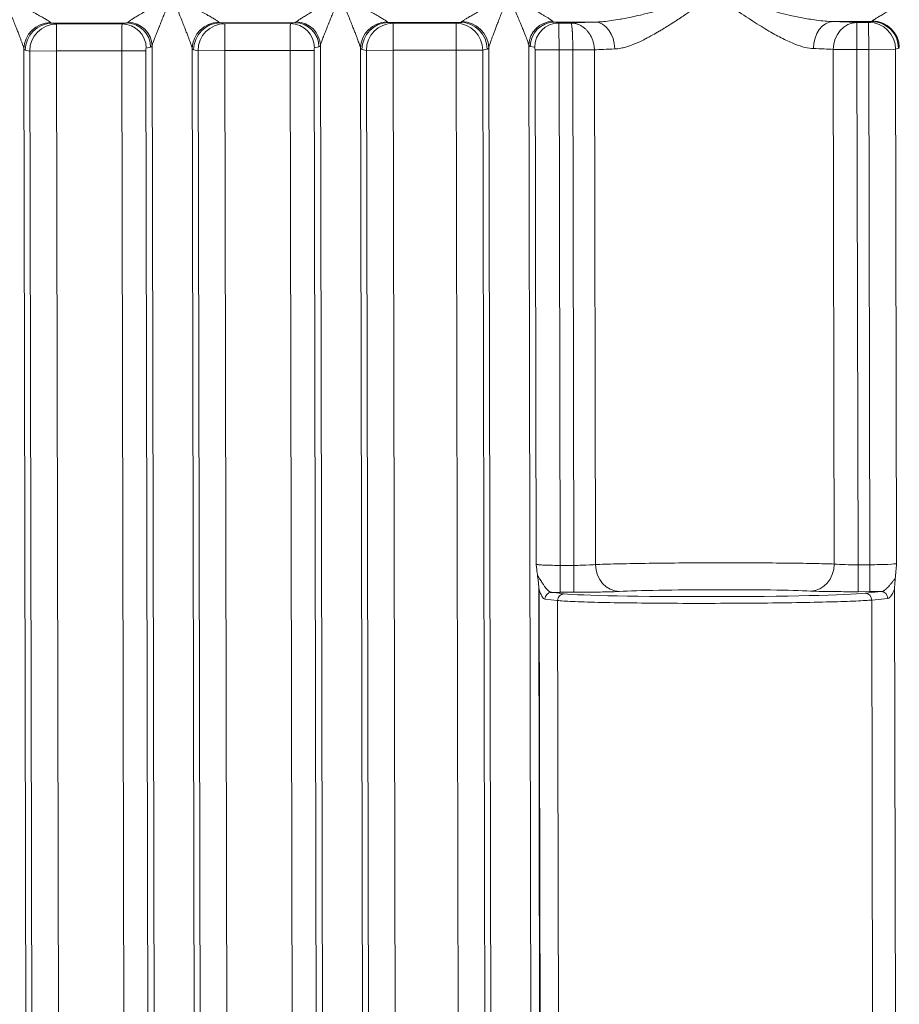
# Model space of a CAD drawing. Header units: inches. Extents: x 1 to 669, y 0 to 417.
# Tile 247 of 256: x 322.19 to 323.41, y 288.19 to 289.55. Entities that reach past the tile are written whole.
import ezdxf

# ---------------------------------------------------------------- set-up
doc = ezdxf.new("R2010")
doc.units = ezdxf.units.IN
doc.header["$LTSCALE"] = 12
doc.header["$MEASUREMENT"] = 0
doc.layers.get('0').update_dxf_attribs({"linetype": 'CONTINUOUS'})
doc.layers.add('X', color=1, linetype='CONTINUOUS')

# ---------------------------------------------------------------- blocks, each defined once
blk = doc.blocks.new('GASTRAIN RIGHT')
at = {"layer": 'X', "lineweight": 0}
for p, q in [((302.1222, 302.2058), (302.2219, 302.206)), ((302.2219, 302.206), (302.2158, 302.2048)), ((302.352, 302.2063), (302.4085, 302.2064)), ((302.3548, 302.2058), (302.352, 302.2063)), ((302.7925, 302.2072), (302.7392, 302.2071)), ((302.7721, 302.206), (302.7722, 302.1686)), ((302.7884, 302.206), (302.7721, 302.206)), ((302.7925, 302.2072), (302.7884, 302.206)), ((302.7885, 302.1686), (302.7884, 302.206)), ((301.6551, 302.2049), (301.7586, 302.2051)), ((301.6613, 302.2036), (301.6551, 302.2049)), ((301.7524, 302.2038), (301.6613, 302.2036)), ((301.6613, 302.1663), (301.6613, 302.2036)), ((301.7586, 302.2051), (301.7524, 302.2038)), ((301.8887, 302.2053), (301.9921, 302.2056)), ((301.8948, 302.2041), (301.8887, 302.2053)), ((301.986, 302.2043), (301.8948, 302.2041)), ((301.8949, 302.1668), (301.8948, 302.2041)), ((301.9921, 302.2056), (301.986, 302.2043)), ((302.1284, 302.2046), (302.1222, 302.2058)), ((302.2158, 302.2048), (302.1284, 302.2046)), ((302.1284, 302.2046), (302.1285, 302.1673)), ((302.2158, 302.2048), (302.2159, 302.1674)), ((302.3582, 302.2051), (302.3548, 302.2058)), ((302.3755, 302.2051), (302.3582, 302.2051)), ((301.6272, 296.8317), (301.616, 302.1696)), ((301.6243, 302.1662), (301.6181, 302.1674)), ((301.6613, 302.1663), (301.6243, 302.1662)), ((301.6345, 297.2725), (301.6243, 302.1662)), ((301.752, 302.1665), (301.6613, 302.1663)), ((301.6613, 302.1663), (301.6714, 297.352)), ((301.752, 302.1665), (301.7621, 297.3517)), ((301.7853, 302.1665), (301.752, 302.1665)), ((301.7853, 302.1665), (301.7954, 297.3518)), ((301.792, 302.1715), (301.7858, 302.1703)), ((301.794, 302.1737), (301.8052, 296.8321)), ((301.8608, 296.8322), (301.8496, 302.1701)), ((301.8579, 302.1667), (301.8517, 302.1679)), ((301.8949, 302.1668), (301.8579, 302.1667)), ((301.8681, 297.273), (301.8579, 302.1667)), ((301.9856, 302.167), (301.8949, 302.1668)), ((301.8949, 302.1668), (301.905, 297.3525)), ((301.9856, 302.167), (301.9956, 297.3522)), ((302.0189, 302.167), (301.9856, 302.167)), ((302.0189, 302.167), (302.029, 297.3522)), ((302.0255, 302.172), (302.0194, 302.1708)), ((302.0276, 302.1742), (302.0388, 296.8326)), ((302.0943, 296.8327), (302.0832, 302.1705)), ((302.0914, 302.1672), (302.0853, 302.1684)), ((302.1285, 302.1673), (302.0914, 302.1672)), ((302.1017, 297.2735), (302.0914, 302.1672)), ((302.2159, 302.1674), (302.1285, 302.1673)), ((302.1386, 297.353), (302.1285, 302.1673)), ((302.2529, 302.1675), (302.2159, 302.1674)), ((302.2259, 297.3531), (302.2159, 302.1674)), ((302.2591, 302.1688), (302.2529, 302.1675)), ((302.2529, 302.1675), (302.2631, 297.2738)), ((302.2612, 302.1709), (302.2723, 296.833)), ((302.3167, 302.1748), (302.3279, 296.8332)), ((302.3249, 302.1714), (302.3188, 302.1726)), ((302.3269, 301.4542), (302.3254, 302.1677)), ((302.3588, 302.1677), (302.3254, 302.1677)), ((302.3588, 302.1677), (302.3779, 302.1678)), ((302.3603, 301.4526), (302.3588, 302.1677)), ((302.3779, 302.1678), (302.3794, 301.4527)), ((302.4078, 302.1678), (302.4093, 301.4538)), ((302.7722, 302.1686), (302.7392, 302.1685)), ((302.7407, 301.4545), (302.7392, 302.1685)), ((302.7737, 301.4535), (302.7722, 302.1686)), ((302.7722, 302.1686), (302.7885, 302.1686)), ((302.8257, 302.1687), (302.7885, 302.1686)), ((302.79, 301.4535), (302.7885, 302.1686)), ((302.8257, 302.1687), (302.8298, 302.17)), ((302.8272, 301.4554), (302.8257, 302.1687)), ((302.3794, 301.4527), (302.3603, 301.4526)), ((302.3603, 301.4526), (302.3603, 301.4153)), ((302.3794, 301.4153), (302.3794, 301.4527)), ((302.7737, 301.4535), (302.7738, 301.4161)), ((302.79, 301.4535), (302.7737, 301.4535)), ((302.79, 301.4535), (302.79, 301.4162)), ((302.3305, 301.4239), (302.3403, 296.7791)), ((302.3311, 301.4194), (302.3408, 296.7747)), ((302.3657, 301.4133), (302.3482, 301.4153)), ((302.3794, 301.4153), (302.3603, 301.4153)), ((302.79, 301.4162), (302.7738, 301.4161)), ((302.8057, 301.4163), (302.7836, 301.414)), ((302.8243, 301.4197), (302.8298, 298.7883)), ((302.3566, 301.4039), (302.3391, 301.4059)), ((302.3621, 298.789), (302.3566, 301.4039)), ((302.8148, 301.4069), (302.7927, 301.4046)), ((302.7981, 298.7897), (302.7927, 301.4046))]:
    blk.add_line(p, q, dxfattribs=at)
at = {"layer": 'X', "lineweight": 0, "extrusion": (-2.34114e-16, 6.97371e-18, -1)}
for centre, end_param in [((301.6531, 302.1696), -1.09547), ((301.8866, 302.1701), -1.09547), ((302.1202, 302.1706), -1.095471)]:
    blk.add_ellipse(centre, major_axis=(0.0329, 0.0177), ratio=0.963131, start_param=-2.63504, end_param=end_param, dxfattribs=at)
at = {"layer": 'X', "lineweight": 0, "extrusion": (0, 0, -1)}
for centre, major_axis, ratio, start_param, end_param in [((301.6548, 302.225), (-0.0006, 0.0201), 0.356191, -3.09596, -2.801804), ((301.8884, 302.2255), (-0.0006, 0.0201), 0.356191, -3.09596, -2.801804), ((302.122, 302.226), (-0.0006, 0.0201), 0.356198, -3.095961, -2.801805), ((302.3522, 302.2459), (0.0001, -0.0396), 0.24265, 0.025347, 0.240249), ((302.7922, 302.2457), (0.0001, -0.0384), 0.172338, -0.199884, -0.025706), ((301.6182, 302.2432), (0.0002, -0.0758), 0.130526, 0.025672, 0.239795), ((301.8518, 302.2437), (0.0002, -0.0758), 0.130526, 0.025672, 0.239795), ((302.0854, 302.2442), (0.0002, -0.0758), 0.130526, 0.025672, 0.239795), ((302.2586, 302.2445), (0.0002, -0.0758), 0.130502, -0.239784, -0.025592), ((302.3189, 302.2449), (0.0001, -0.0723), 0.130562, 0.026063, 0.245195), ((302.3249, 302.1677), (-0.00001, 0.00374), 0.131664, 0.026475, 1.569955)]:
    blk.add_ellipse(centre, major_axis=major_axis, ratio=ratio, start_param=start_param, end_param=end_param, dxfattribs=at)
at = {"layer": 'X', "lineweight": 0, "extrusion": (-4.6068e-18, 1.08855e-17, -1)}
for centre in [(301.7588, 302.225), (301.9923, 302.2255)]:
    blk.add_ellipse(centre, major_axis=(0.0005, 0.0199), ratio=0.340201, start_param=-3.490943, end_param=-3.186733, dxfattribs=at)
at = {"layer": 'X', "lineweight": 0}
for centre, major_axis, ratio, start_param, end_param in [((301.7607, 302.1736), (-0.0299, 0.0155), 0.961737, -2.645113, -1.106254), ((301.9942, 302.1741), (-0.0299, 0.0155), 0.961737, -2.645113, -1.106254), ((302.222, 302.1687), (-0.0074, 0.0366), 0.991111, -1.765433, -0.198062), ((302.3521, 302.1727), (0.0065, 0.033), 0.991111, 0.198055, 1.765438), ((302.7393, 302.1698), (0.001, 0.0374), 0.737379, 0.038589, 1.591682), ((302.7926, 302.1699), (-0.0108, 0.0358), 0.995856, -1.860477, -0.291967), ((302.7937, 302.1714), (-0.0344, 0.0146), 0.97596, -2.730269, -1.176981), ((301.6552, 302.1675), (0.0072, 0.0367), 0.991111, 0.198055, 1.765434), ((301.7525, 302.1702), (-0.0066, 0.033), 0.991111, -1.765434, -0.198055), ((301.8887, 302.168), (0.0072, 0.0367), 0.991111, 0.198055, 1.765434), ((301.986, 302.1707), (-0.0066, 0.033), 0.991111, -1.765434, -0.198055), ((302.1223, 302.1685), (0.0072, 0.0367), 0.991111, 0.198055, 1.765434), ((302.3583, 302.1715), (0.0065, 0.033), 0.991111, 0.198056, 1.765434), ((301.7916, 302.2435), (0.0002, -0.072), 0.130489, 0.025568, 0.245705), ((302.0251, 302.244), (0.0002, -0.072), 0.130489, 0.025568, 0.245705), ((302.8294, 302.245), (0.0002, -0.0751), 0.087144, 0.025754, 0.202145), ((302.4425, 301.4538), (0.002, -0.0373), 0.888984, -1.615966, -0.057207), ((302.7076, 301.4544), (-0.0018, -0.0373), 0.884276, 0.056096, 1.61463), ((302.3483, 301.4059), (0.00108, 0.00928), 0.975977, 0.120303, 1.685545), ((302.3604, 301.4172), (0.0713, 0.0002), 0.027576, -1.741572, -1.571063), ((302.7836, 301.4046), (-0.00097, 0.00929), 0.968272, -1.669224, -0.104327), ((302.3657, 301.4039), (0.00108, 0.00928), 0.975977, 0.119701, 1.685566)]:
    blk.add_ellipse(centre, major_axis=major_axis, ratio=ratio, start_param=start_param, end_param=end_param, dxfattribs=at)
at = {"layer": 'X', "lineweight": 0, "extrusion": (-4.29589e-18, 1.08234e-17, -1)}
blk.add_ellipse((302.2221, 302.226), major_axis=(0.0005, 0.02), ratio=0.357066, start_param=-3.482782, end_param=-3.187562, dxfattribs=at)
at = {"layer": 'X', "lineweight": 0, "extrusion": (-2.33984e-16, -4.89801e-19, -1)}
blk.add_ellipse((302.2241, 302.1708), major_axis=(0.033, -0.0175), ratio=0.963129, start_param=-2.04612, end_param=-0.506554, dxfattribs=at)
at = {"layer": 'X', "lineweight": 0, "extrusion": (-2.34115e-16, 7.16332e-18, -1)}
blk.add_ellipse((302.3501, 302.1748), major_axis=(0.0298, 0.0156), ratio=0.961738, start_param=-2.645014, end_param=-1.106191, dxfattribs=at)
at = {"layer": 'X', "lineweight": 0, "extrusion": (-2.19965e-16, -8.72159e-16, -1)}
blk.add_ellipse((302.574, 302.2028), major_axis=(0.2244, 0.0005), ratio=0.026185, start_param=-2.65615, end_param=-2.400349, dxfattribs=at)
at = {"layer": 'X', "lineweight": 0, "extrusion": (-2.51738e-16, -5.27384e-19, -1)}
blk.add_ellipse((302.4085, 302.1691), major_axis=(-0.0011, 0.0374), ratio=0.737325, start_param=0.03875, end_param=1.59187, dxfattribs=at)
at = {"layer": 'X', "lineweight": 0, "extrusion": (-1.75315e-16, 2.94645e-16, -1)}
blk.add_ellipse((302.5736, 302.2028), major_axis=(0.2245, 0.0005), ratio=0.026177, start_param=-0.741222, end_param=-0.485472, dxfattribs=at)
at = {"layer": 'X', "lineweight": 0, "extrusion": (-2.09938e-16, -1.07095e-18, -1)}
blk.add_ellipse((302.7722, 302.1686), major_axis=(0.0018, 0.0373), ratio=0.884192, start_param=-1.614674, end_param=-0.056095, dxfattribs=at)
at = {"layer": 'X', "lineweight": 0, "extrusion": (-2.21332e-16, -4.63036e-19, -1)}
blk.add_ellipse((302.7885, 302.1686), major_axis=(-0.0108, 0.0358), ratio=0.995856, start_param=0.291963, end_param=1.860478, dxfattribs=at)
at = {"layer": 'X', "lineweight": 0, "extrusion": (-2.341e-16, 3.03547e-19, -1)}
for centre in [(301.6613, 302.1663), (301.8949, 302.1668), (302.1285, 302.1673)]:
    blk.add_ellipse(centre, major_axis=(0.0072, 0.0367), ratio=0.991111, start_param=-1.765434, end_param=-0.198055, dxfattribs=at)
at = {"layer": 'X', "lineweight": 0, "extrusion": (2.54248e-22, 4.64632e-19, -1)}
for centre in [(301.7525, 302.1665), (301.9861, 302.167)]:
    blk.add_ellipse(centre, major_axis=(-0.0001, 0.0374), ratio=0.013159, start_param=-1.570762, end_param=-0.026137, dxfattribs=at)
at = {"layer": 'X', "lineweight": 0, "extrusion": (-2.34097e-16, -4.88451e-19, -1)}
for centre in [(301.7586, 302.1715), (301.9922, 302.1719)]:
    blk.add_ellipse(centre, major_axis=(-0.0066, 0.033), ratio=0.991111, start_param=0.19806, end_param=1.765434, dxfattribs=at)
at = {"layer": 'X', "lineweight": 0, "extrusion": (-2.34097e-16, -4.8974e-19, -1)}
blk.add_ellipse((302.2159, 302.1674), major_axis=(-0.0074, 0.0366), ratio=0.991111, start_param=0.198055, end_param=1.765434, dxfattribs=at)
at = {"layer": 'X', "lineweight": 0, "extrusion": (-4.40095e-20, 9.06566e-19, -1)}
blk.add_ellipse((301.7858, 302.1665), major_axis=(-0.00001, 0.00374), ratio=0.131633, start_param=-1.570848, end_param=-0.026097, dxfattribs=at)
at = {"layer": 'X', "lineweight": 0, "extrusion": (-4.40094e-20, 9.06566e-19, -1)}
blk.add_ellipse((302.0194, 302.167), major_axis=(-0.00001, 0.00374), ratio=0.131633, start_param=-1.570848, end_param=-0.026097, dxfattribs=at)
at = {"layer": 'X', "lineweight": 0, "extrusion": (-2.2286e-16, 3.03209e-18, -1)}
blk.add_ellipse((302.3779, 302.1678), major_axis=(0.0336, 0), ratio=0.000814, start_param=-1.570785, end_param=-0.475275, dxfattribs=at)
at = {"layer": 'X', "lineweight": 0, "extrusion": (-2.63887e-16, -9.6167e-16, -1)}
blk.add_ellipse((302.574, 302.1655), major_axis=(0.1869, 0.0004), ratio=0.031366, start_param=-2.666462, end_param=-2.400349, dxfattribs=at)
at = {"layer": 'X', "lineweight": 0, "extrusion": (-2.10344e-16, 2.95419e-16, -1)}
blk.add_ellipse((302.5738, 302.1655), major_axis=(0.1869, 0.0004), ratio=0.031326, start_param=-0.741247, end_param=-0.485311, dxfattribs=at)
at = {"layer": 'X', "lineweight": 0, "extrusion": (-2.23479e-16, 2.14576e-15, -1)}
blk.add_ellipse((302.5755, 301.4149), major_axis=(0.2149, 0.0004), ratio=0.026161, start_param=0.250986, end_param=2.923781, dxfattribs=at)
at = {"layer": 'X', "lineweight": 0, "extrusion": (-2.4368e-16, -3.06738e-15, -1)}
blk.add_ellipse((302.5755, 301.415), major_axis=(0.1494, 0.0003), ratio=0.026157, start_param=-2.666583, end_param=-0.485207, dxfattribs=at)
at = {"layer": 'X', "lineweight": 0, "extrusion": (-2.22841e-16, -1.81487e-15, -1)}
blk.add_ellipse((302.79, 301.4182), major_axis=(-0.0749, -0.0002), ratio=0.026799, start_param=-1.782272, end_param=-1.570956, dxfattribs=at)
at = {"layer": 'X', "lineweight": 0, "extrusion": (-2.39619e-16, -5.28016e-19, -1)}
blk.add_ellipse((302.8058, 301.4069), major_axis=(-0.00097, 0.00929), ratio=0.968272, start_param=0.104827, end_param=1.669202, dxfattribs=at)
at = {"layer": 'X', "lineweight": 0}
for points, knots in [([(301.5881, 302.2421), (301.5896, 302.2384), (301.591, 302.2348), (301.5925, 302.2312), (301.5938, 302.2279), (301.5951, 302.2247), (301.5965, 302.2214), (301.5976, 302.2185), (301.5988, 302.2155), (301.6, 302.2126), (301.601, 302.21), (301.602, 302.2074), (301.603, 302.2048), (301.6035, 302.2037), (301.604, 302.2025), (301.6044, 302.2013), (301.6048, 302.2002), (301.6053, 302.1991), (301.6057, 302.1981), (301.6065, 302.1961), (301.6072, 302.1941), (301.608, 302.1922), (301.6087, 302.1904), (301.6093, 302.1887), (301.61, 302.187), (301.6106, 302.1855), (301.6111, 302.184), (301.6117, 302.1825), (301.6122, 302.1812), (301.6126, 302.1799), (301.6131, 302.1787), (301.6135, 302.1776), (301.6139, 302.1765), (301.6142, 302.1755), (301.6145, 302.1746), (301.6148, 302.1738), (301.615, 302.173), (301.6153, 302.1723), (301.6155, 302.1717), (301.6156, 302.1711), (301.6158, 302.1705), (301.6159, 302.17), (301.616, 302.1696)], [0, 0, 0, 0, 0.142188, 0.142188, 0.142188, 0.2725737, 0.2725737, 0.2725737, 0.3876835, 0.3876835, 0.3876835, 0.4873178, 0.4873178, 0.4873178, 0.5318052, 0.5318052, 0.5318052, 0.5737849, 0.5737849, 0.5737849, 0.6518146, 0.6518146, 0.6518146, 0.7223049, 0.7223049, 0.7223049, 0.7854558, 0.7854558, 0.7854558, 0.8411028, 0.8411028, 0.8411028, 0.8895435, 0.8895435, 0.8895435, 0.931284, 0.931284, 0.931284, 0.9673154, 0.9673154, 0.9673154, 1, 1, 1, 1]), ([(301.653, 302.2059), (301.6526, 302.2063), (301.6518, 302.2069), (301.6509, 302.2075), (301.6499, 302.2082), (301.6487, 302.2089), (301.6473, 302.2098), (301.6459, 302.2107), (301.6442, 302.2116), (301.6424, 302.2127), (301.6405, 302.2138), (301.6384, 302.2149), (301.6362, 302.2162), (301.634, 302.2174), (301.6315, 302.2188), (301.6289, 302.2202), (301.6263, 302.2216), (301.6235, 302.2232), (301.6205, 302.2248), (301.6175, 302.2264), (301.6143, 302.2281), (301.6109, 302.2299), (301.6075, 302.2317), (301.604, 302.2336), (301.6001, 302.2357), (301.5963, 302.2377), (301.5923, 302.2398), (301.5881, 302.2421)], [0, 0, 0, 0, 0.111111, 0.111111, 0.111111, 0.222222, 0.222222, 0.222222, 0.333333, 0.333333, 0.333333, 0.444444, 0.444444, 0.444444, 0.555556, 0.555556, 0.555556, 0.666667, 0.666667, 0.666667, 0.777778, 0.777778, 0.777778, 0.888889, 0.888889, 0.888889, 1, 1, 1, 1]), ([(301.7606, 302.2062), (301.761, 302.2066), (301.7617, 302.2072), (301.7625, 302.2078), (301.7634, 302.2084), (301.7645, 302.2092), (301.7659, 302.2101), (301.7672, 302.2109), (301.7688, 302.2119), (301.7705, 302.213), (301.7722, 302.2141), (301.7742, 302.2152), (301.7763, 302.2165), (301.7784, 302.2177), (301.7807, 302.2191), (301.7831, 302.2205), (301.7856, 302.222), (301.7882, 302.2235), (301.7911, 302.2251), (301.7939, 302.2268), (301.7969, 302.2285), (301.8001, 302.2303), (301.8033, 302.2321), (301.8067, 302.2341), (301.8103, 302.2361), (301.8139, 302.2381), (301.8177, 302.2403), (301.8217, 302.2426)], [0, 0, 0, 0, 0.1111111, 0.1111111, 0.1111111, 0.2222222, 0.2222222, 0.2222222, 0.3333333, 0.3333333, 0.3333333, 0.4444444, 0.4444444, 0.4444444, 0.5555556, 0.5555556, 0.5555556, 0.6666667, 0.6666667, 0.6666667, 0.7777778, 0.7777778, 0.7777778, 0.8888889, 0.8888889, 0.8888889, 1, 1, 1, 1]), ([(301.794, 302.1737), (301.7941, 302.1741), (301.7942, 302.1746), (301.7944, 302.1751), (301.7946, 302.1757), (301.7948, 302.1763), (301.795, 302.177), (301.7952, 302.1777), (301.7955, 302.1785), (301.7958, 302.1793), (301.7961, 302.1803), (301.7965, 302.1812), (301.7969, 302.1822), (301.7973, 302.1833), (301.7977, 302.1844), (301.7981, 302.1855), (301.7986, 302.1868), (301.7991, 302.1881), (301.7997, 302.1894), (301.8002, 302.1908), (301.8008, 302.1923), (301.8014, 302.1938), (301.8021, 302.1954), (301.8027, 302.1971), (301.8034, 302.1988), (301.8036, 302.1993), (301.8039, 302.1999), (301.8041, 302.2004), (301.8045, 302.2016), (301.805, 302.2027), (301.8055, 302.2038), (301.8055, 302.204), (301.8056, 302.2042), (301.8057, 302.2044), (301.8065, 302.2064), (301.8074, 302.2085), (301.8082, 302.2105), (301.8091, 302.2128), (301.8101, 302.2151), (301.811, 302.2173), (301.8121, 302.2199), (301.8131, 302.2224), (301.8142, 302.2249), (301.8154, 302.2277), (301.8166, 302.2305), (301.8177, 302.2333), (301.819, 302.2363), (301.8203, 302.2394), (301.8217, 302.2426)], [0, 0, 0, 0, 0.034174, 0.034174, 0.034174, 0.071525, 0.071525, 0.071525, 0.113598, 0.113598, 0.113598, 0.160608, 0.160608, 0.160608, 0.212701, 0.212701, 0.212701, 0.270374, 0.270374, 0.270374, 0.333811, 0.333811, 0.333811, 0.402688, 0.402688, 0.402688, 0.424666, 0.424666, 0.424666, 0.470211, 0.470211, 0.470211, 0.477094, 0.477094, 0.477094, 0.5599, 0.5599, 0.5599, 0.652587, 0.652587, 0.652587, 0.756527, 0.756527, 0.756527, 0.872462, 0.872462, 0.872462, 1, 1, 1, 1]), ([(301.8217, 302.2426), (301.8231, 302.2389), (301.8246, 302.2353), (301.826, 302.2317), (301.8274, 302.2284), (301.8287, 302.2252), (301.83, 302.2219), (301.8312, 302.2189), (301.8324, 302.216), (301.8336, 302.2131), (301.8346, 302.2105), (301.8356, 302.2079), (301.8366, 302.2053), (301.8371, 302.2042), (301.8375, 302.203), (301.838, 302.2018), (301.8384, 302.2007), (301.8388, 302.1996), (301.8393, 302.1986), (301.84, 302.1966), (301.8408, 302.1946), (301.8415, 302.1926), (301.8422, 302.1909), (301.8429, 302.1892), (301.8435, 302.1875), (301.8441, 302.186), (301.8447, 302.1845), (301.8452, 302.183), (301.8457, 302.1817), (301.8462, 302.1804), (301.8467, 302.1792), (301.847, 302.1781), (301.8474, 302.177), (301.8478, 302.176), (301.8481, 302.1751), (301.8484, 302.1743), (301.8486, 302.1735), (301.8488, 302.1728), (301.849, 302.1721), (301.8492, 302.1715), (301.8494, 302.171), (301.8495, 302.1705), (301.8496, 302.1701)], [0, 0, 0, 0, 0.142188, 0.142188, 0.142188, 0.2725737, 0.2725737, 0.2725737, 0.3876835, 0.3876835, 0.3876835, 0.4873178, 0.4873178, 0.4873178, 0.5318052, 0.5318052, 0.5318052, 0.5737849, 0.5737849, 0.5737849, 0.6518146, 0.6518146, 0.6518146, 0.7223049, 0.7223049, 0.7223049, 0.7854558, 0.7854558, 0.7854558, 0.8411028, 0.8411028, 0.8411028, 0.8895435, 0.8895435, 0.8895435, 0.931284, 0.931284, 0.931284, 0.9673154, 0.9673154, 0.9673154, 1, 1, 1, 1]), ([(301.8866, 302.2064), (301.8861, 302.2068), (301.8854, 302.2074), (301.8845, 302.208), (301.8835, 302.2087), (301.8823, 302.2094), (301.8809, 302.2103), (301.8794, 302.2112), (301.8778, 302.2121), (301.8759, 302.2132), (301.8741, 302.2143), (301.872, 302.2154), (301.8698, 302.2167), (301.8675, 302.2179), (301.8651, 302.2193), (301.8625, 302.2207), (301.8599, 302.2221), (301.8571, 302.2236), (301.8541, 302.2253), (301.8511, 302.2269), (301.8479, 302.2286), (301.8445, 302.2304), (301.8411, 302.2322), (301.8375, 302.2341), (301.8337, 302.2361), (301.8299, 302.2382), (301.8259, 302.2403), (301.8217, 302.2426)], [0, 0, 0, 0, 0.1111111, 0.1111111, 0.1111111, 0.2222222, 0.2222222, 0.2222222, 0.3333333, 0.3333333, 0.3333333, 0.4444444, 0.4444444, 0.4444444, 0.5555556, 0.5555556, 0.5555556, 0.6666667, 0.6666667, 0.6666667, 0.7777778, 0.7777778, 0.7777778, 0.8888889, 0.8888889, 0.8888889, 1, 1, 1, 1]), ([(301.9942, 302.2067), (301.9946, 302.2071), (301.9952, 302.2076), (301.9961, 302.2083), (301.997, 302.2089), (301.9981, 302.2097), (301.9994, 302.2106), (302.0008, 302.2114), (302.0023, 302.2124), (302.0041, 302.2135), (302.0058, 302.2145), (302.0077, 302.2157), (302.0098, 302.217), (302.0119, 302.2182), (302.0142, 302.2196), (302.0167, 302.221), (302.0192, 302.2224), (302.0218, 302.224), (302.0246, 302.2256), (302.0275, 302.2272), (302.0305, 302.229), (302.0337, 302.2308), (302.0369, 302.2326), (302.0402, 302.2345), (302.0438, 302.2366), (302.0474, 302.2386), (302.0512, 302.2408), (302.0552, 302.2431)], [0, 0, 0, 0, 0.111111, 0.111111, 0.111111, 0.222222, 0.222222, 0.222222, 0.333333, 0.333333, 0.333333, 0.444444, 0.444444, 0.444444, 0.555556, 0.555556, 0.555556, 0.666667, 0.666667, 0.666667, 0.777778, 0.777778, 0.777778, 0.888889, 0.888889, 0.888889, 1, 1, 1, 1]), ([(302.0276, 302.1742), (302.0277, 302.1746), (302.0278, 302.1751), (302.028, 302.1756), (302.0281, 302.1762), (302.0283, 302.1768), (302.0286, 302.1775), (302.0288, 302.1782), (302.0291, 302.179), (302.0294, 302.1798), (302.0297, 302.1807), (302.0301, 302.1817), (302.0304, 302.1827), (302.0308, 302.1838), (302.0313, 302.1849), (302.0317, 302.186), (302.0322, 302.1873), (302.0327, 302.1886), (302.0332, 302.1899), (302.0338, 302.1913), (302.0344, 302.1928), (302.035, 302.1943), (302.0356, 302.1959), (302.0363, 302.1976), (302.037, 302.1993), (302.0372, 302.1998), (302.0374, 302.2004), (302.0376, 302.2009), (302.0381, 302.202), (302.0386, 302.2032), (302.039, 302.2043), (302.0391, 302.2045), (302.0392, 302.2047), (302.0392, 302.2049), (302.0401, 302.2069), (302.0409, 302.209), (302.0418, 302.211), (302.0427, 302.2133), (302.0437, 302.2156), (302.0446, 302.2178), (302.0457, 302.2204), (302.0467, 302.2229), (302.0478, 302.2254), (302.0489, 302.2282), (302.0501, 302.231), (302.0513, 302.2338), (302.0526, 302.2368), (302.0539, 302.2399), (302.0552, 302.2431)], [0, 0, 0, 0, 0.034174, 0.034174, 0.034174, 0.071525, 0.071525, 0.071525, 0.113598, 0.113598, 0.113598, 0.160608, 0.160608, 0.160608, 0.212701, 0.212701, 0.212701, 0.270374, 0.270374, 0.270374, 0.333811, 0.333811, 0.333811, 0.402688, 0.402688, 0.402688, 0.424666, 0.424666, 0.424666, 0.470211, 0.470211, 0.470211, 0.477094, 0.477094, 0.477094, 0.5599, 0.5599, 0.5599, 0.652587, 0.652587, 0.652587, 0.756527, 0.756527, 0.756527, 0.872462, 0.872462, 0.872462, 1, 1, 1, 1]), ([(302.0552, 302.2431), (302.0567, 302.2394), (302.0582, 302.2358), (302.0596, 302.2322), (302.0609, 302.2289), (302.0623, 302.2256), (302.0636, 302.2223), (302.0648, 302.2194), (302.0659, 302.2165), (302.0671, 302.2136), (302.0681, 302.211), (302.0692, 302.2084), (302.0702, 302.2058), (302.0706, 302.2047), (302.0711, 302.2035), (302.0715, 302.2023), (302.072, 302.2012), (302.0724, 302.2001), (302.0728, 302.199), (302.0736, 302.197), (302.0744, 302.1951), (302.0751, 302.1931), (302.0758, 302.1914), (302.0765, 302.1897), (302.0771, 302.188), (302.0777, 302.1864), (302.0783, 302.1849), (302.0788, 302.1835), (302.0793, 302.1822), (302.0798, 302.1809), (302.0802, 302.1796), (302.0806, 302.1786), (302.081, 302.1775), (302.0813, 302.1765), (302.0816, 302.1756), (302.0819, 302.1748), (302.0822, 302.174), (302.0824, 302.1733), (302.0826, 302.1726), (302.0828, 302.172), (302.0829, 302.1715), (302.0831, 302.171), (302.0832, 302.1705)], [0, 0, 0, 0, 0.142188, 0.142188, 0.142188, 0.2725737, 0.2725737, 0.2725737, 0.3876835, 0.3876835, 0.3876835, 0.4873178, 0.4873178, 0.4873178, 0.5318052, 0.5318052, 0.5318052, 0.5737849, 0.5737849, 0.5737849, 0.6518146, 0.6518146, 0.6518146, 0.7223049, 0.7223049, 0.7223049, 0.7854558, 0.7854558, 0.7854558, 0.8411028, 0.8411028, 0.8411028, 0.8895435, 0.8895435, 0.8895435, 0.931284, 0.931284, 0.931284, 0.9673154, 0.9673154, 0.9673154, 1, 1, 1, 1]), ([(302.1201, 302.2069), (302.1197, 302.2073), (302.119, 302.2079), (302.118, 302.2085), (302.1171, 302.2092), (302.1159, 302.2099), (302.1144, 302.2108), (302.113, 302.2116), (302.1113, 302.2126), (302.1095, 302.2137), (302.1076, 302.2148), (302.1056, 302.2159), (302.1033, 302.2172), (302.1011, 302.2184), (302.0987, 302.2197), (302.096, 302.2212), (302.0934, 302.2226), (302.0906, 302.2241), (302.0876, 302.2257), (302.0846, 302.2274), (302.0815, 302.2291), (302.0781, 302.2309), (302.0747, 302.2327), (302.0711, 302.2346), (302.0673, 302.2366), (302.0635, 302.2387), (302.0594, 302.2408), (302.0552, 302.2431)], [0, 0, 0, 0, 0.111111, 0.111111, 0.111111, 0.222222, 0.222222, 0.222222, 0.333333, 0.333333, 0.333333, 0.444444, 0.444444, 0.444444, 0.555556, 0.555556, 0.555556, 0.666667, 0.666667, 0.666667, 0.777778, 0.777778, 0.777778, 0.888889, 0.888889, 0.888889, 1, 1, 1, 1]), ([(302.224, 302.2071), (302.2245, 302.2075), (302.2252, 302.2081), (302.2261, 302.2087), (302.2271, 302.2094), (302.2283, 302.2102), (302.2297, 302.211), (302.2312, 302.2119), (302.2328, 302.2129), (302.2347, 302.214), (302.2365, 302.215), (302.2386, 302.2162), (302.2408, 302.2175), (302.243, 302.2187), (302.2455, 302.2201), (302.2481, 302.2215), (302.2507, 302.2229), (302.2535, 302.2245), (302.2565, 302.2261), (302.2595, 302.2277), (302.2626, 302.2295), (302.266, 302.2313), (302.2694, 302.2331), (302.273, 302.235), (302.2768, 302.2371), (302.2806, 302.2391), (302.2846, 302.2413), (302.2888, 302.2435)], [0, 0, 0, 0, 0.1111111, 0.1111111, 0.1111111, 0.2222222, 0.2222222, 0.2222222, 0.3333333, 0.3333333, 0.3333333, 0.4444444, 0.4444444, 0.4444444, 0.5555556, 0.5555556, 0.5555556, 0.6666667, 0.6666667, 0.6666667, 0.7777778, 0.7777778, 0.7777778, 0.8888889, 0.8888889, 0.8888889, 1, 1, 1, 1]), ([(302.2612, 302.1709), (302.2613, 302.1714), (302.2614, 302.1719), (302.2616, 302.1725), (302.2617, 302.1731), (302.2619, 302.1737), (302.2622, 302.1744), (302.2624, 302.1752), (302.2627, 302.176), (302.263, 302.1769), (302.2633, 302.1778), (302.2637, 302.1788), (302.264, 302.1798), (302.2644, 302.1809), (302.2649, 302.1821), (302.2653, 302.1833), (302.2658, 302.1846), (302.2663, 302.1859), (302.2668, 302.1873), (302.2674, 302.1888), (302.268, 302.1904), (302.2686, 302.1919), (302.2692, 302.1935), (302.2698, 302.1952), (302.2704, 302.1969), (302.2705, 302.197), (302.2705, 302.1971), (302.2705, 302.1972), (302.2712, 302.1991), (302.2719, 302.2009), (302.2726, 302.2027), (302.2727, 302.2029), (302.2727, 302.203), (302.2728, 302.2031), (302.2736, 302.2053), (302.2745, 302.2075), (302.2753, 302.2096), (302.2762, 302.212), (302.2772, 302.2144), (302.2781, 302.2168), (302.2792, 302.2195), (302.2802, 302.2221), (302.2813, 302.2248), (302.2825, 302.2278), (302.2837, 302.2307), (302.2848, 302.2337), (302.2862, 302.2369), (302.2875, 302.2402), (302.2888, 302.2435)], [0, 0, 0, 0, 0.034285, 0.034285, 0.034285, 0.07063, 0.07063, 0.07063, 0.111852, 0.111852, 0.111852, 0.158231, 0.158231, 0.158231, 0.209912, 0.209912, 0.209912, 0.267322, 0.267322, 0.267322, 0.330476, 0.330476, 0.330476, 0.394123, 0.394123, 0.394123, 0.39871, 0.39871, 0.39871, 0.468199, 0.468199, 0.468199, 0.472978, 0.472978, 0.472978, 0.555921, 0.555921, 0.555921, 0.649009, 0.649009, 0.649009, 0.753712, 0.753712, 0.753712, 0.870842, 0.870842, 0.870842, 1, 1, 1, 1]), ([(302.2888, 302.2435), (302.2903, 302.2399), (302.2919, 302.2364), (302.2934, 302.2328), (302.2948, 302.2296), (302.2961, 302.2263), (302.2975, 302.2231), (302.2987, 302.2202), (302.3, 302.2173), (302.3012, 302.2144), (302.3022, 302.2119), (302.3033, 302.2094), (302.3043, 302.2069), (302.3046, 302.2062), (302.3049, 302.2056), (302.3051, 302.2049), (302.3058, 302.2033), (302.3064, 302.2018), (302.307, 302.2003), (302.3078, 302.1984), (302.3086, 302.1965), (302.3093, 302.1946), (302.31, 302.193), (302.3107, 302.1913), (302.3113, 302.1897), (302.3119, 302.1883), (302.3125, 302.1868), (302.313, 302.1855), (302.3135, 302.1842), (302.3139, 302.1831), (302.3144, 302.1819), (302.3147, 302.1809), (302.3151, 302.18), (302.3154, 302.1791), (302.3157, 302.1783), (302.3159, 302.1776), (302.3161, 302.1769), (302.3163, 302.1763), (302.3165, 302.1757), (302.3166, 302.1752), (302.3166, 302.1751), (302.3167, 302.1749), (302.3167, 302.1748)], [0, 0, 0, 0, 0.1478783, 0.1478783, 0.1478783, 0.2828273, 0.2828273, 0.2828273, 0.40118, 0.40118, 0.40118, 0.5030272, 0.5030272, 0.5030272, 0.5297907, 0.5297907, 0.5297907, 0.5915366, 0.5915366, 0.5915366, 0.6711899, 0.6711899, 0.6711899, 0.7428535, 0.7428535, 0.7428535, 0.806597, 0.806597, 0.806597, 0.8624188, 0.8624188, 0.8624188, 0.9107088, 0.9107088, 0.9107088, 0.9522278, 0.9522278, 0.9522278, 0.988347, 0.988347, 0.988347, 1, 1, 1, 1]), ([(302.35, 302.2074), (302.3499, 302.2075), (302.3498, 302.2076), (302.3497, 302.2077), (302.3495, 302.2079), (302.3491, 302.2082), (302.3487, 302.2086), (302.3485, 302.2087), (302.3483, 302.2089), (302.348, 302.209), (302.3478, 302.2092), (302.3474, 302.2095), (302.3471, 302.2097), (302.3464, 302.2102), (302.3457, 302.2107), (302.3448, 302.2112), (302.344, 302.2118), (302.343, 302.2124), (302.3419, 302.2131), (302.3413, 302.2134), (302.3407, 302.2138), (302.3401, 302.2142), (302.3395, 302.2145), (302.3389, 302.2149), (302.3382, 302.2153), (302.337, 302.216), (302.3357, 302.2168), (302.3343, 302.2176), (302.3342, 302.2177), (302.334, 302.2178), (302.3339, 302.2179), (302.3323, 302.2188), (302.3306, 302.2198), (302.3288, 302.2209), (302.3283, 302.2211), (302.3279, 302.2214), (302.3274, 302.2217), (302.3259, 302.2225), (302.3244, 302.2234), (302.3228, 302.2243), (302.3217, 302.2249), (302.3206, 302.2256), (302.3195, 302.2262), (302.3183, 302.2269), (302.3171, 302.2276), (302.3159, 302.2283), (302.3141, 302.2293), (302.3123, 302.2303), (302.3104, 302.2314), (302.3096, 302.2318), (302.3088, 302.2323), (302.3079, 302.2328), (302.3055, 302.2342), (302.3029, 302.2356), (302.3002, 302.2371), (302.2997, 302.2374), (302.2993, 302.2376), (302.2988, 302.2379), (302.2956, 302.2397), (302.2923, 302.2416), (302.2888, 302.2435)], [0, 0, 0, 0, 0.0207706, 0.0207706, 0.0207706, 0.0824494, 0.0824494, 0.0824494, 0.1111111, 0.1111111, 0.1111111, 0.1482903, 0.1482903, 0.1482903, 0.2186926, 0.2186926, 0.2186926, 0.2931932, 0.2931932, 0.2931932, 0.3333333, 0.3333333, 0.3333333, 0.3711766, 0.3711766, 0.3711766, 0.4444444, 0.4444444, 0.4444444, 0.45187, 0.45187, 0.45187, 0.5350055, 0.5350055, 0.5350055, 0.5555556, 0.5555556, 0.5555556, 0.6215229, 0.6215229, 0.6215229, 0.6666667, 0.6666667, 0.6666667, 0.7119646, 0.7119646, 0.7119646, 0.7777778, 0.7777778, 0.7777778, 0.8061705, 0.8061705, 0.8061705, 0.8888889, 0.8888889, 0.8888889, 0.9029037, 0.9029037, 0.9029037, 1, 1, 1, 1]), ([(302.5737, 302.2441), (302.5656, 302.2418), (302.5574, 302.2394), (302.5492, 302.237), (302.5418, 302.2349), (302.5344, 302.2328), (302.527, 302.2307), (302.5202, 302.2288), (302.5134, 302.2269), (302.5067, 302.2251), (302.5006, 302.2235), (302.4944, 302.2218), (302.4883, 302.2203), (302.4828, 302.2189), (302.4773, 302.2175), (302.4717, 302.2162), (302.4667, 302.2151), (302.4618, 302.214), (302.4568, 302.2129), (302.4535, 302.2122), (302.4502, 302.2116), (302.4469, 302.2109), (302.4457, 302.2107), (302.4446, 302.2105), (302.4434, 302.2103), (302.4394, 302.2096), (302.4354, 302.209), (302.4314, 302.2084), (302.4278, 302.2079), (302.4243, 302.2075), (302.4208, 302.2071), (302.4176, 302.2068), (302.4144, 302.2066), (302.4113, 302.2065), (302.4104, 302.2065), (302.4094, 302.2064), (302.4085, 302.2064)], [0, 0, 0, 0, 0.146168, 0.146168, 0.146168, 0.278753, 0.278753, 0.278753, 0.399393, 0.399393, 0.399393, 0.508942, 0.508942, 0.508942, 0.608325, 0.608325, 0.608325, 0.698456, 0.698456, 0.698456, 0.75888, 0.75888, 0.75888, 0.780163, 0.780163, 0.780163, 0.854205, 0.854205, 0.854205, 0.921161, 0.921161, 0.921161, 0.981358, 0.981358, 0.981358, 1, 1, 1, 1]), ([(302.4361, 302.1691), (302.4369, 302.1692), (302.4377, 302.1692), (302.4409, 302.1695), (302.4436, 302.1699), (302.4468, 302.1706), (302.4473, 302.1707), (302.4501, 302.1714), (302.4526, 302.1722), (302.4573, 302.1737), (302.4595, 302.1745), (302.4629, 302.1759), (302.4641, 302.1763), (302.4687, 302.1783), (302.4725, 302.18), (302.4771, 302.1823), (302.4778, 302.1827), (302.4818, 302.1847), (302.4852, 302.1866), (302.4917, 302.1902), (302.4947, 302.1919), (302.4994, 302.1947), (302.501, 302.1956), (302.5075, 302.1996), (302.5126, 302.2028), (302.5186, 302.2067), (302.5194, 302.2071), (302.5248, 302.2107), (302.5297, 302.2139), (302.5383, 302.2197), (302.5418, 302.2221), (302.548, 302.2263), (302.5507, 302.2281), (302.5599, 302.2345), (302.5667, 302.2392), (302.5737, 302.2441)], [0, 0, 0, 0, 0.031664, 0.031664, 0.126766, 0.126766, 0.142857, 0.142857, 0.221816, 0.221816, 0.285714, 0.285714, 0.316681, 0.316681, 0.411852, 0.411852, 0.428571, 0.428571, 0.50777, 0.50777, 0.571429, 0.571429, 0.604232, 0.604232, 0.701218, 0.701218, 0.714286, 0.714286, 0.799113, 0.799113, 0.857143, 0.857143, 0.898381, 0.898381, 1, 1, 1, 1]), ([(302.7392, 302.2071), (302.7374, 302.2071), (302.7356, 302.2072), (302.7338, 302.2073), (302.726, 302.2077), (302.7181, 302.2086), (302.71, 302.2099), (302.7069, 302.2104), (302.7038, 302.2109), (302.7007, 302.2115), (302.6945, 302.2126), (302.6883, 302.2139), (302.682, 302.2153), (302.6714, 302.2176), (302.6607, 302.2202), (302.65, 302.223), (302.638, 302.2261), (302.626, 302.2294), (302.614, 302.2327), (302.6006, 302.2365), (302.5872, 302.2403), (302.5737, 302.2441)], [0, 0, 0, 0, 0.0348772, 0.0348772, 0.0348772, 0.1843229, 0.1843229, 0.1843229, 0.2412883, 0.2412883, 0.2412883, 0.3547096, 0.3547096, 0.3547096, 0.546099, 0.546099, 0.546099, 0.7603569, 0.7603569, 0.7603569, 1, 1, 1, 1]), ([(302.7936, 302.208), (302.7939, 302.2083), (302.7944, 302.2087), (302.7951, 302.2093), (302.7958, 302.2098), (302.7967, 302.2104), (302.7979, 302.2111), (302.799, 302.2119), (302.8004, 302.2127), (302.8019, 302.2136), (302.8034, 302.2145), (302.8051, 302.2155), (302.807, 302.2165), (302.8089, 302.2176), (302.8109, 302.2188), (302.8131, 302.22), (302.8153, 302.2212), (302.8177, 302.2225), (302.8202, 302.2239), (302.8227, 302.2253), (302.8254, 302.2268), (302.8282, 302.2283), (302.8311, 302.2299), (302.8341, 302.2315), (302.8373, 302.2332), (302.8405, 302.2349), (302.8439, 302.2368), (302.8474, 302.2387), (302.851, 302.2406), (302.8548, 302.2426), (302.8587, 302.2447)], [0, 0, 0, 0, 0.1, 0.1, 0.1, 0.2, 0.2, 0.2, 0.3, 0.3, 0.3, 0.4, 0.4, 0.4, 0.5, 0.5, 0.5, 0.6, 0.6, 0.6, 0.7, 0.7, 0.7, 0.8, 0.8, 0.8, 0.9, 0.9, 0.9, 1, 1, 1, 1]), ([(302.3588, 302.1677), (302.3587, 302.1793), (302.3586, 302.1932), (302.3585, 302.1999), (302.3584, 302.2005), (302.3584, 302.201), (302.3584, 302.2015), (302.3583, 302.2038), (302.3583, 302.205), (302.3582, 302.2051)], [-1.54462, -1.54462, -1.54462, -1.54462, -0.518885, -0.518885, -0.518885, -0.432463, -0.432463, -0.432463, 0, 0, 0, 0]), ([(302.3779, 302.1678), (302.3779, 302.1686), (302.3778, 302.1695), (302.3778, 302.1703), (302.3778, 302.172), (302.3778, 302.1737), (302.3778, 302.1753), (302.3778, 302.177), (302.3777, 302.1787), (302.3777, 302.1803), (302.3777, 302.1808), (302.3777, 302.1812), (302.3776, 302.1817), (302.3776, 302.1828), (302.3776, 302.1839), (302.3775, 302.185), (302.3775, 302.1865), (302.3774, 302.1879), (302.3774, 302.1893), (302.3773, 302.1907), (302.3772, 302.1919), (302.3772, 302.1931), (302.3771, 302.1934), (302.3771, 302.1936), (302.3771, 302.1938), (302.3771, 302.1947), (302.377, 302.1957), (302.3769, 302.1965), (302.3768, 302.1976), (302.3768, 302.1986), (302.3767, 302.1995), (302.3766, 302.2003), (302.3765, 302.2011), (302.3764, 302.2018), (302.3763, 302.2025), (302.3762, 302.2031), (302.3761, 302.2036), (302.376, 302.2041), (302.3759, 302.2044), (302.3758, 302.2047), (302.3757, 302.2049), (302.3756, 302.2051), (302.3755, 302.2051)], [0, 0, 0, 0, 0.0440387, 0.0440387, 0.0440387, 0.1332943, 0.1332943, 0.1332943, 0.2232229, 0.2232229, 0.2232229, 0.25, 0.25, 0.25, 0.3125857, 0.3125857, 0.3125857, 0.4002155, 0.4002155, 0.4002155, 0.4854054, 0.4854054, 0.4854054, 0.5, 0.5, 0.5, 0.5704197, 0.5704197, 0.5704197, 0.6560694, 0.6560694, 0.6560694, 0.7421577, 0.7421577, 0.7421577, 0.8285519, 0.8285519, 0.8285519, 0.9147707, 0.9147707, 0.9147707, 1, 1, 1, 1]), ([(302.4078, 302.1678), (302.4078, 302.1688), (302.4077, 302.1698), (302.4076, 302.1708), (302.4075, 302.1725), (302.4072, 302.1742), (302.4069, 302.1758), (302.4066, 302.1775), (302.4061, 302.1792), (302.4056, 302.1808), (302.4051, 302.1824), (302.4044, 302.1839), (302.4037, 302.1855), (302.403, 302.1869), (302.4022, 302.1884), (302.4013, 302.1897), (302.4005, 302.1911), (302.3995, 302.1923), (302.3986, 302.1935), (302.3984, 302.1937), (302.3983, 302.1939), (302.3981, 302.1941), (302.3972, 302.1951), (302.3963, 302.196), (302.3954, 302.1969), (302.3943, 302.1979), (302.3931, 302.1989), (302.3918, 302.1997), (302.3906, 302.2006), (302.3893, 302.2014), (302.388, 302.202), (302.3867, 302.2027), (302.3853, 302.2033), (302.3839, 302.2037), (302.3825, 302.2042), (302.3811, 302.2045), (302.3797, 302.2048), (302.3783, 302.205), (302.3769, 302.2051), (302.3755, 302.2051)], [0, 0, 0, 0, 0.0530939, 0.0530939, 0.0530939, 0.1412286, 0.1412286, 0.1412286, 0.2295676, 0.2295676, 0.2295676, 0.3172482, 0.3172482, 0.3172482, 0.4033883, 0.4033883, 0.4033883, 0.4874453, 0.4874453, 0.4874453, 0.5001227, 0.5001227, 0.5001227, 0.5715584, 0.5715584, 0.5715584, 0.6562616, 0.6562616, 0.6562616, 0.7415001, 0.7415001, 0.7415001, 0.8272328, 0.8272328, 0.8272328, 0.913417, 0.913417, 0.913417, 1, 1, 1, 1]), ([(302.8272, 301.4554), (302.8264, 301.4549), (302.8221, 301.4544), (302.8152, 301.4541), (302.8084, 301.4538), (302.799, 301.4536), (302.79, 301.4535)], [0, 0, 0, 0, 0.500162, 0.500162, 0.500162, 0.9999966, 0.9999966, 0.9999966, 0.9999966]), ([(302.8253, 301.4344), (302.8257, 301.4376), (302.826, 301.4411), (302.8266, 301.4479), (302.8269, 301.4519), (302.8271, 301.4542), (302.8271, 301.4545), (302.8272, 301.4554)], [-0.04003095, -0.04003095, -0.04003095, -0.04003095, -0.01854615, -0.01854615, 0, 0, 0.00612734, 0.00612734, 0.00612734, 0.00612734]), ([(302.3289, 301.4387), (302.3285, 301.4411), (302.3282, 301.4435), (302.3278, 301.4472), (302.3276, 301.4482), (302.3274, 301.4504), (302.3272, 301.4517), (302.3271, 301.453), (302.327, 301.4533), (302.3269, 301.4542)], [0, 0, 0, 0, 0.0265526, 0.0265526, 0.03705659, 0.03705659, 0.04833382, 0.04833382, 0.05763025, 0.05763025, 0.05763025, 0.05763025]), ([(302.3603, 301.4526), (302.3587, 301.4526), (302.3571, 301.4526), (302.3554, 301.4527), (302.3515, 301.4527), (302.3475, 301.4528), (302.3438, 301.4529), (302.3403, 301.453), (302.337, 301.4531), (302.3344, 301.4533), (302.3329, 301.4534), (302.3315, 301.4535), (302.3304, 301.4536), (302.3296, 301.4537), (302.329, 301.4538), (302.3284, 301.4538), (302.3277, 301.454), (302.3272, 301.4541), (302.3269, 301.4542)], [0, 0, 0, 0, 0.106691, 0.106691, 0.106691, 0.3595743, 0.3595743, 0.3595743, 0.604248, 0.604248, 0.604248, 0.7507521, 0.7507521, 0.7507521, 0.8554106, 0.8554106, 0.8554106, 1, 1, 1, 1]), ([(302.4093, 301.4538), (302.4055, 301.4533), (302.3984, 301.453), (302.3902, 301.4528), (302.3867, 301.4527), (302.3829, 301.4527), (302.3794, 301.4527)], [0.0000231, 0.0000231, 0.0000231, 0.0000231, 0.6947958, 0.6947958, 0.6947958, 1, 1, 1, 1]), ([(302.7737, 301.4535), (302.7616, 301.4535), (302.7482, 301.4538), (302.7418, 301.4544), (302.7414, 301.4544), (302.741, 301.4544), (302.7407, 301.4545)], [0.0000019, 0.0000019, 0.0000019, 0.0000019, 0.9418942, 0.9418942, 0.9418942, 0.9999767, 0.9999767, 0.9999767, 0.9999767]), ([(302.3305, 301.4239), (302.3303, 301.4268), (302.3298, 301.4314), (302.3294, 301.4348), (302.3291, 301.4369), (302.3289, 301.4387)], [0, 0, 0, 0, 0.02709608, 0.02709608, 0.05825982, 0.05825982, 0.05825982, 0.05825982]), ([(302.3482, 301.4153), (302.3475, 301.4153), (302.3466, 301.4157), (302.3445, 301.4169), (302.3435, 301.4178), (302.3412, 301.4203), (302.34, 301.4219), (302.3384, 301.4241), (302.338, 301.4246), (302.3368, 301.4264), (302.3359, 301.4276), (302.3339, 301.4307), (302.3328, 301.4325), (302.3314, 301.4347), (302.3311, 301.4352), (302.3301, 301.4367), (302.3295, 301.4378), (302.3289, 301.4387)], [0.0000086, 0.0000086, 0.0000086, 0.0000086, 0.166666, 0.166666, 0.3333319, 0.3333319, 0.4999979, 0.4999979, 0.5527569, 0.5527569, 0.6666638, 0.6666638, 0.8333298, 0.8333298, 0.882348, 0.882348, 0.9999957, 0.9999957, 0.9999957, 0.9999957]), ([(302.8057, 301.4163), (302.8066, 301.4163), (302.8076, 301.4166), (302.8088, 301.4172), (302.809, 301.4173), (302.81, 301.4178), (302.8108, 301.4184), (302.8121, 301.4194), (302.8125, 301.4198), (302.8135, 301.4207), (302.8141, 301.4213), (302.8154, 301.4226), (302.8162, 301.4235), (302.8171, 301.4245), (302.8172, 301.4247), (302.8181, 301.4257), (302.819, 301.4267), (302.8203, 301.4283), (302.8207, 301.4289), (302.8215, 301.4298), (302.8218, 301.4302), (302.823, 301.4316), (302.8238, 301.4326), (302.8248, 301.4338), (302.8251, 301.4341), (302.8253, 301.4344)], [0.0000167, 0.0000167, 0.0000167, 0.0000167, 0.1631165, 0.1631165, 0.200004, 0.200004, 0.3317619, 0.3317619, 0.400003, 0.400003, 0.4820848, 0.4820848, 0.600002, 0.600002, 0.6147645, 0.6147645, 0.7352251, 0.7352251, 0.800001, 0.800001, 0.8489563, 0.8489563, 0.9607874, 0.9607874, 0.9998934, 0.9998934, 0.9998934, 0.9998934]), ([(302.8243, 301.4197), (302.8243, 301.42), (302.8243, 301.4202), (302.8243, 301.4208), (302.8243, 301.4211), (302.8244, 301.422), (302.8244, 301.4226), (302.8245, 301.4246), (302.8246, 301.4261), (302.8249, 301.4294), (302.8251, 301.4321), (302.8253, 301.4344)], [-0.05529875, -0.05529875, -0.05529875, -0.05529875, -0.05283988, -0.05283988, -0.04998949, -0.04998949, -0.04334547, -0.04334547, -0.02765459, -0.02765459, 0, 0, 0, 0]), ([(302.3311, 301.4194), (302.331, 301.4199), (302.331, 301.4204), (302.3309, 301.4209), (302.3309, 301.4212), (302.3308, 301.4216), (302.3308, 301.422), (302.3307, 301.4221), (302.3307, 301.4223), (302.3307, 301.4224), (302.3307, 301.4229), (302.3306, 301.4234), (302.3305, 301.4239)], [0, 0, 0, 0, 0.333333, 0.333333, 0.333333, 0.571717, 0.571717, 0.571717, 0.666667, 0.666667, 0.666667, 1, 1, 1, 1]), ([(302.3311, 301.4194), (302.3312, 301.4192), (302.3313, 301.4189), (302.3316, 301.4178), (302.3319, 301.4169), (302.3325, 301.4152), (302.3329, 301.4143), (302.3336, 301.4126), (302.3339, 301.4117), (302.3348, 301.4101), (302.3352, 301.4093), (302.3362, 301.4079), (302.3367, 301.4073), (302.3378, 301.4064), (302.3384, 301.4061), (302.339, 301.4059), (302.3391, 301.4059), (302.3391, 301.4059)], [0, 0, 0, 0, 0.031767, 0.031767, 0.150804, 0.150804, 0.281659, 0.281659, 0.426542, 0.426542, 0.588667, 0.588667, 0.771817, 0.771817, 0.978838, 0.978838, 1, 1, 1, 1]), ([(302.7927, 301.4046), (302.7878, 301.4041), (302.7803, 301.4037), (302.7706, 301.4032), (302.7609, 301.4028), (302.7489, 301.4023), (302.735, 301.402), (302.7211, 301.4016), (302.7054, 301.4012), (302.6884, 301.401), (302.6713, 301.4007), (302.653, 301.4004), (302.6339, 301.4003), (302.6149, 301.4001), (302.5952, 301.4), (302.5755, 301.4)], [0, 0, 0, 0, 0.2, 0.2, 0.2, 0.4, 0.4, 0.4, 0.6, 0.6, 0.6, 0.8, 0.8, 0.8, 1, 1, 1, 1])]:
    blk.add_open_spline(points, degree=3, knots=knots, dxfattribs=at)
for points in [[(302.7117, 302.1697), (302.7082, 302.1698), (302.7004, 302.1709), (302.6864, 302.1754), (302.6697, 302.1829), (302.6504, 302.1935), (302.628, 302.2073), (302.6026, 302.2243), (302.5836, 302.2372), (302.5737, 302.2441)], [(302.4093, 301.4538), (302.4171, 301.4541), (302.437, 301.4547), (302.4771, 301.4555), (302.5244, 301.456), (302.5584, 301.4562), (302.5754, 301.4562)], [(302.5754, 301.4562), (302.5922, 301.4563), (302.6259, 301.4562), (302.6729, 301.4559), (302.7128, 301.4553), (302.7327, 301.4548), (302.7407, 301.4545)], [(302.4426, 301.4165), (302.4383, 301.4162), (302.428, 301.4159), (302.4052, 301.4155), (302.3884, 301.4153), (302.3794, 301.4153)], [(302.7077, 301.4171), (302.7122, 301.4168), (302.7231, 301.4165), (302.7469, 301.4162), (302.7644, 301.4161), (302.7738, 301.4161)], [(302.8148, 301.4069), (302.8157, 301.407), (302.8177, 301.4079), (302.8209, 301.412), (302.8231, 301.4168), (302.8243, 301.4197)], [(302.5755, 301.4), (302.5553, 301.3999), (302.5148, 301.4), (302.4586, 301.4005), (302.4109, 301.4013), (302.3751, 301.4025), (302.361, 301.4034), (302.3566, 301.4039)]]:
    blk.add_open_spline(points, degree=3, dxfattribs=at)

msp = doc.modelspace()

# ---------------------------------------------------------------- block references
msp.add_blockref('GASTRAIN RIGHT', (20.58257, -12.65837))

doc.saveas('drawing.dxf')
